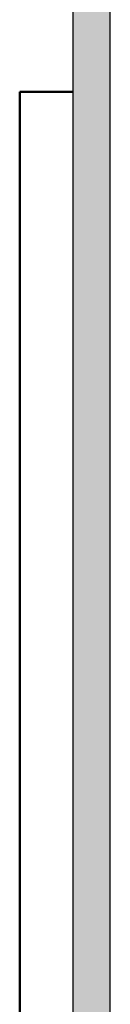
# Model space of a CAD drawing. Header units: metres. Extents: x -1 to 430, y -6 to 34.
# Tile 25 of 68: x 416.312 to 416.482, y 14.787 to 16.643. Entities that reach past the tile are written whole.
import ezdxf

# ---------------------------------------------------------------- set-up
doc = ezdxf.new("R2010")
doc.units = ezdxf.units.M
doc.linetypes.add('CONTINUA', pattern=[0])
doc.layers.add('3D PA MURS', color=7, linetype='CONTINUA', lineweight=25)
doc.layers.add('PA MOBLES', color=7, linetype='CONTINUA', lineweight=25)

msp = doc.modelspace()

# ---------------------------------------------------------------- hatches: boundary and pattern name
at = {"layer": '3D PA MURS', "linetype": 'CONTINUA', "lineweight": 18, "true_color": 0xa0a0a0, "transparency": 33554687}
msp.add_hatch(color=253, dxfattribs=at).paths.add_polyline_path([(416.412, 18.217), (416.412, 13.2406), (416.482, 13.2406), (416.482, 18.217)])

# ---------------------------------------------------------------- linework, layer by layer
at = {"layer": '3D PA MURS', "color": 7, "linetype": 'CONTINUA', "lineweight": 25, "transparency": 33554687}
for p, q in [((416.482, 13.2406), (416.482, 18.217)), ((416.412, 17.4496), (416.412, 13.2406))]:
    msp.add_line(p, q, dxfattribs=at)
at = {"layer": 'PA MOBLES', "color": 202, "linetype": 'CONTINUA', "lineweight": 50, "transparency": 33554687}
for p, q in [((416.312, 16.5071), (416.412, 16.5071)), ((416.312, 13.9373), (416.312, 16.5071))]:
    msp.add_line(p, q, dxfattribs=at)

doc.saveas('drawing.dxf')
